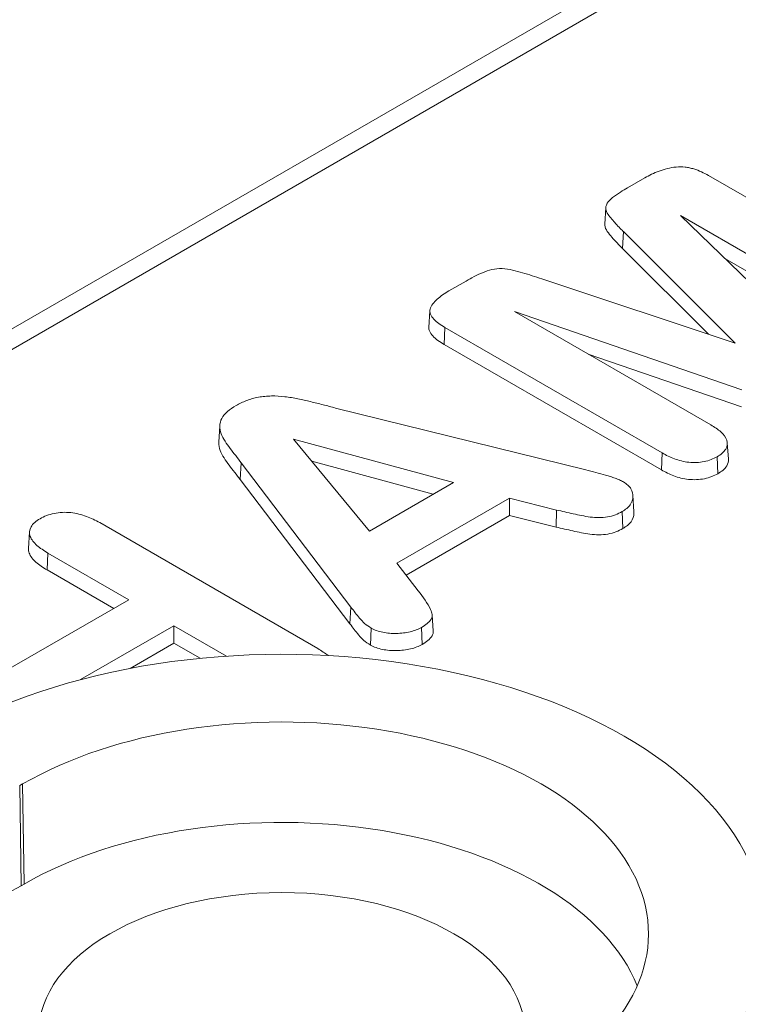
# Model space of a CAD drawing. Header units: millimetres. Extents: x 23 to 1094, y 23 to 840.
# Tile 34 of 44: x 855 to 864, y 576 to 588. Entities that reach past the tile are written whole.
import ezdxf

# ---------------------------------------------------------------- set-up
doc = ezdxf.new("R2010")
doc.units = ezdxf.units.MM
doc.header["$LTSCALE"] = 4
doc.layers.add('Visible (ANSI)', color=7, linetype='Continuous', lineweight=9)
doc.layers.add('Visible Narrow (ANSI)', color=7, linetype='Continuous', lineweight=9)

msp = doc.modelspace()

# ---------------------------------------------------------------- linework, layer by layer
at = {"layer": 'Visible (ANSI)'}
for p, q in [((864.5448, 589.3374), (849.1721, 580.4619)), ((864.7643, 589.2106), (849.1795, 580.2127)), ((862.6311, 585.587), (862.8436, 585.7097)), ((863.6305, 585.7391), (866.3123, 584.1908)), ((862.3506, 585.1394), (862.3637, 585.3432)), ((863.2861, 585.245), (864.9584, 583.6229)), ((865.71, 583.8455), (863.2861, 585.245)), ((863.9613, 583.6708), (862.582, 585.0459)), ((863.6317, 583.7802), (862.5707, 584.838)), ((865.7009, 583.636), (863.8332, 584.7142)), ((860.427, 584.3144), (860.6388, 584.4367)), ((861.5732, 584.4635), (863.9613, 583.6708)), ((860.179, 583.8647), (860.192, 584.0684)), ((861.2346, 584.0606), (863.6585, 582.6611)), ((864.044, 583.0951), (861.2346, 584.0606)), ((860.3787, 583.8617), (860.3693, 583.6523)), ((863.0604, 582.3134), (860.3787, 583.8617)), ((863.0513, 582.1038), (860.3693, 583.6523)), ((864.0374, 582.8844), (862.1458, 583.5345)), ((859.0271, 582.8688), (862.1167, 582.1056)), ((857.5857, 582.4458), (857.5988, 582.6496)), ((858.5097, 582.4845), (859.447, 581.3502)), ((860.4843, 581.949), (858.5097, 582.4845)), ((863.8635, 582.44), (863.8766, 582.2361)), ((863.0604, 582.3134), (863.0513, 582.1038)), ((863.7381, 582.2671), (863.7474, 582.0576)), ((859.2178, 580.4105), (857.8629, 582.1918)), ((860.2339, 581.8044), (858.736, 582.2106)), ((859.2057, 580.2033), (857.8509, 581.9846)), ((859.447, 581.3502), (860.4843, 581.949)), ((861.1736, 581.756), (859.786, 580.9549)), ((861.7554, 581.6093), (861.1736, 581.756)), ((861.1736, 581.756), (861.1765, 581.5429)), ((862.6981, 581.7916), (862.7112, 581.5879)), ((861.1765, 581.5429), (859.9007, 580.8063)), ((861.7503, 581.3982), (861.1765, 581.5429)), ((861.7554, 581.6093), (861.7503, 581.3982)), ((862.5655, 581.5901), (862.5748, 581.3806)), ((856.1161, 581.4534), (858.8097, 579.8982)), ((855.2374, 581.1355), (855.2505, 581.3394)), ((855.4759, 581.0789), (855.4665, 580.8695)), ((856.4752, 580.5019), (855.4759, 581.0789)), ((859.786, 580.9549), (860.0493, 580.6137)), ((856.2892, 580.3945), (855.4665, 580.8695)), ((854.9541, 579.6237), (856.4752, 580.5019)), ((860.2206, 580.3172), (860.2337, 580.1134)), ((857.0312, 580.1809), (855.8792, 579.5158)), ((857.0312, 580.1809), (857.0312, 579.9661)), ((857.681, 579.8058), (857.0312, 580.1809)), ((860.0894, 580.1605), (860.0986, 579.951)), ((859.4677, 580.1521), (859.4585, 579.9426)), ((857.0312, 579.9661), (856.4916, 579.6546)), ((857.3555, 579.7789), (857.0312, 579.9661)), ((855.1286, 578.2068), (855.164, 578.2273)), ((855.1471, 576.9714), (855.1825, 576.9918))]:
    msp.add_line(p, q, dxfattribs=at)
for centre, major_axis, start_param, end_param in [((858.3645, 576.3795), (5.9738, 0), 5.4977871, 8.6393798), ((858.3645, 576.3795), (4.5262, 0), 5.4977871, 8.6393798), ((858.3645, 575.1547), (4.5, 0), 0.225223, 2.3561945), ((851.9652, 578.8085), (4.5, 0), 3.9269908, 5.4977871)]:
    msp.add_ellipse(centre, major_axis=major_axis, ratio=0.5773503, start_param=start_param, end_param=end_param, dxfattribs=at)
msp.add_ellipse((858.3645, 575.1547), major_axis=(-3, 0), ratio=0.5773503, dxfattribs=at)
for points, knots in [([(862.8436, 585.7097), (862.9, 585.7405), (862.9571, 585.7704), (863.0543, 585.8058), (863.0881, 585.8162), (863.1586, 585.8334), (863.195, 585.8402), (863.2692, 585.8473), (863.3066, 585.8476), (863.3613, 585.8403), (863.3798, 585.837), (863.4153, 585.8295), (863.4322, 585.825), (863.4825, 585.8094), (863.515, 585.7977), (863.5742, 585.77), (863.6023, 585.7545), (863.6305, 585.7391)], [0, 0, 0, 0, 0.00022625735, 0.00022625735, 0.00033947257, 0.00033947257, 0.00045268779, 0.00045268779, 0.00056590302, 0.00056590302, 0.00062251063, 0.00062251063, 0.00067911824, 0.00067911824, 0.00079233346, 0.00079233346, 0.0009053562, 0.0009053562, 0.0009053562, 0.0009053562]), ([(862.582, 585.0459), (862.5645, 585.0633), (862.525, 585.1024), (862.4589, 585.1745), (862.4139, 585.2245), (862.3766, 585.2811), (862.3663, 585.3044), (862.3629, 585.3392), (862.3621, 585.3648), (862.3953, 585.4191), (862.4153, 585.4396), (862.511, 585.5162), (862.5783, 585.5559), (862.6311, 585.587)], [0.000001, 0.000001, 0.000001, 0.000001, 0.010459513, 0.010459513, 0.016515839, 0.016515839, 0.020394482, 0.020394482, 0.022224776, 0.022224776, 0.02345912, 0.02345912, 0.025883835, 0.025883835, 0.025883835, 0.025883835]), ([(862.5707, 584.838), (862.5248, 584.8834), (862.4803, 584.9293), (862.419, 584.9998), (862.3987, 585.0233), (862.3651, 585.0722), (862.3532, 585.098), (862.3503, 585.1293), (862.3503, 585.1343), (862.3506, 585.1394)], [0, 0, 0, 0, 0.00027371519, 0.00027371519, 0.00041057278, 0.00041057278, 0.00054743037, 0.00054743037, 0.00057356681, 0.00057356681, 0.00057356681, 0.00057356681]), ([(860.6388, 584.4367), (860.6712, 584.4551), (860.7033, 584.4734), (860.7707, 584.5077), (860.8059, 584.5242), (860.8782, 584.5547), (860.916, 584.5685), (860.9977, 584.5866), (861.0416, 584.5911), (861.1285, 584.5885), (861.1713, 584.5812), (861.2541, 584.5621), (861.2947, 584.5505), (861.4159, 584.5153), (861.4948, 584.4899), (861.5732, 584.4635), (861.5732, 584.4635), (861.5732, 584.4635), (861.5732, 584.4635)], [0, 0, 0, 0, 0.0001342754, 0.0001342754, 0.0002686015, 0.0002686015, 0.0004029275, 0.0004029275, 0.0005372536, 0.0005372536, 0.0006715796, 0.0006715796, 0.0008059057, 0.0008059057, 0.0010745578, 0.0010745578, 0.0010745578, 0.0010745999, 0.0010745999, 0.0010745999, 0.0010745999]), ([(860.3787, 583.8617), (860.3255, 583.8942), (860.2733, 583.9269), (860.2218, 583.9853), (860.2072, 584.0058), (860.1904, 584.0478), (860.1898, 584.0693), (860.2084, 584.1334), (860.241, 584.1744), (860.3222, 584.2491), (860.3737, 584.2819), (860.427, 584.3144)], [0, 0, 0, 0, 0.00022416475, 0.00022416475, 0.00033633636, 0.00033633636, 0.00044850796, 0.00044850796, 0.00067285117, 0.00067285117, 0.00089702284, 0.00089702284, 0.00089702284, 0.00089702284]), ([(860.3693, 583.6523), (860.3163, 583.6847), (860.2626, 583.7183), (860.2096, 583.7782), (860.1948, 583.7991), (860.1803, 583.8353), (860.178, 583.85), (860.179, 583.8647)], [0, 0, 0, 0, 0.00022954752, 0.00022954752, 0.00034432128, 0.00034432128, 0.00041957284, 0.00041957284, 0.00041957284, 0.00041957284]), ([(857.8001, 582.8998), (857.8409, 582.9222), (857.8817, 582.9432), (857.9738, 582.9786), (858.0227, 582.9931), (858.1018, 583.0065), (858.1288, 583.0098), (858.1834, 583.0151), (858.2109, 583.0171), (858.2929, 583.019), (858.3481, 583.015), (858.4569, 583.0023), (858.5107, 582.9935), (858.6162, 582.9729), (858.6675, 582.9605), (858.7706, 582.9346), (858.8223, 582.9221), (858.9246, 582.8956), (858.9758, 582.8821), (859.027, 582.8688), (859.027, 582.8688), (859.0271, 582.8688), (859.0271, 582.8688)], [0, 0, 0, 0, 0.0001661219, 0.0001661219, 0.0003325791, 0.0003325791, 0.0004158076, 0.0004158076, 0.0004990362, 0.0004990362, 0.0006654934, 0.0006654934, 0.0008319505, 0.0008319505, 0.0009984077, 0.0009984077, 0.0011648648, 0.0011648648, 0.001331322, 0.001331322, 0.001331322, 0.0013314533, 0.0013314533, 0.0013314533, 0.0013314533]), ([(857.8629, 582.1918), (857.8629, 582.1918), (857.8629, 582.1918), (857.8629, 582.1918), (857.8399, 582.2214), (857.8178, 582.2511), (857.772, 582.3106), (857.7485, 582.34), (857.7032, 582.3993), (857.6818, 582.4288), (857.6453, 582.4899), (857.6275, 582.5205), (857.6035, 582.5829), (857.597, 582.6146), (857.6002, 582.6783), (857.6083, 582.71), (857.6395, 582.7709), (857.6642, 582.7994), (857.7249, 582.8527), (857.7614, 582.8763), (857.8001, 582.8998)], [0, 0, 0, 0, 0.0000000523, 0.0000000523, 0.0000000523, 0.000165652, 0.000165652, 0.0003312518, 0.0003312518, 0.0004968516, 0.0004968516, 0.0006624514, 0.0006624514, 0.0008280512, 0.0008280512, 0.0009936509, 0.0009936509, 0.0011592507, 0.0011592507, 0.0013245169, 0.0013245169, 0.0013245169, 0.0013245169]), ([(863.6585, 582.6611), (863.7041, 582.6331), (863.7483, 582.6051), (863.819, 582.5416), (863.847, 582.507), (863.869, 582.4336), (863.8643, 582.3952), (863.8329, 582.3425), (863.8181, 582.3258), (863.782, 582.2952), (863.7603, 582.2813), (863.7381, 582.2671)], [0, 0, 0, 0, 0.00019198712, 0.00019198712, 0.00038417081, 0.00038417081, 0.00057635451, 0.00057635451, 0.00067244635, 0.00067244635, 0.00076787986, 0.00076787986, 0.00076787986, 0.00076787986]), ([(857.8509, 581.9846), (857.8279, 582.0142), (857.8057, 582.044), (857.7601, 582.1033), (857.7366, 582.1328), (857.6912, 582.1921), (857.6695, 582.2221), (857.6328, 582.2834), (857.6149, 582.3143), (857.5906, 582.3776), (857.5839, 582.4101), (857.5856, 582.4436), (857.5856, 582.4447), (857.5857, 582.4458)], [0.00000000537, 0.00000000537, 0.00000000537, 0.00000000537, 0.00016757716, 0.00016757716, 0.0003351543, 0.0003351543, 0.00050273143, 0.00050273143, 0.00067030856, 0.00067030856, 0.00083788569, 0.00083788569, 0.000843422, 0.000843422, 0.000843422, 0.000843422]), ([(863.7381, 582.2671), (863.7136, 582.2544), (863.6897, 582.242), (863.6369, 582.2218), (863.6078, 582.2136), (863.5169, 582.1957), (863.4514, 582.1927), (863.3254, 582.2059), (863.2653, 582.2213), (863.1566, 582.2618), (863.1085, 582.2874), (863.0604, 582.3134)], [0, 0, 0, 0, 0.00009538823, 0.00009538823, 0.00019143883, 0.00019143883, 0.00038354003, 0.00038354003, 0.00057564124, 0.00057564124, 0.00076753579, 0.00076753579, 0.00076753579, 0.00076753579]), ([(863.8766, 582.2361), (863.8784, 582.2081), (863.8716, 582.1799), (863.8449, 582.1353), (863.8296, 582.1179), (863.792, 582.0862), (863.7697, 582.0719), (863.7474, 582.0576)], [0.00044823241, 0.00044823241, 0.00044823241, 0.00044823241, 0.00059153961, 0.00059153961, 0.00069012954, 0.00069012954, 0.00078871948, 0.00078871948, 0.00078871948, 0.00078871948]), ([(862.1167, 582.1056), (862.1581, 582.0954), (862.1998, 582.0852), (862.2817, 582.064), (862.3213, 582.052), (862.3818, 582.0344), (862.4017, 582.0286), (862.4401, 582.0159), (862.4592, 582.0089), (862.497, 581.995), (862.5157, 581.988), (862.5506, 581.9728), (862.5663, 581.9644), (862.5826, 581.9555)], [0, 0, 0, 0, 0.00013447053, 0.00013447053, 0.00026895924, 0.00026895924, 0.0003362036, 0.0003362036, 0.00040344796, 0.00040344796, 0.00047069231, 0.00047069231, 0.00053735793, 0.00053735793, 0.00053735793, 0.00053735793]), ([(863.7474, 582.0576), (863.7228, 582.0448), (863.6981, 582.032), (863.6431, 582.011), (863.613, 582.0026), (863.5191, 581.984), (863.4511, 581.9809), (863.321, 581.9945), (863.2593, 582.0104), (863.1483, 582.0518), (863.0994, 582.0778), (863.0513, 582.1038)], [0, 0, 0, 0, 0.00009857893, 0.00009857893, 0.00019715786, 0.00019715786, 0.00039431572, 0.00039431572, 0.00059147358, 0.00059147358, 0.00078863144, 0.00078863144, 0.00078863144, 0.00078863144]), ([(862.5826, 581.9555), (862.6024, 581.9425), (862.6214, 581.9299), (862.6525, 581.9021), (862.6649, 581.8868), (862.6926, 581.8392), (862.6996, 581.805), (862.697, 581.7374), (862.6864, 581.7037), (862.6527, 581.6573), (862.6386, 581.6425), (862.605, 581.6155), (862.5854, 581.6029), (862.5655, 581.5901)], [0, 0, 0, 0, 0.000086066, 0.000086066, 0.00017269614, 0.00017269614, 0.00034595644, 0.00034595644, 0.00051921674, 0.00051921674, 0.00060584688, 0.00060584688, 0.0006918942, 0.0006918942, 0.0006918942, 0.0006918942]), ([(855.4759, 581.0789), (855.4267, 581.1088), (855.3789, 581.1387), (855.3027, 581.2067), (855.2726, 581.244), (855.2445, 581.3225), (855.2483, 581.3638), (855.2798, 581.4208), (855.2951, 581.4389), (855.3331, 581.4721), (855.3562, 581.4872), (855.3799, 581.5025)], [0, 0, 0, 0, 0.00020703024, 0.00020703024, 0.00041422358, 0.00041422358, 0.00062141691, 0.00062141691, 0.00072501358, 0.00072501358, 0.00082799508, 0.00082799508, 0.00082799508, 0.00082799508]), ([(855.3799, 581.5025), (855.4062, 581.5165), (855.4319, 581.5302), (855.4892, 581.5521), (855.5213, 581.5608), (855.5872, 581.5743), (855.6211, 581.5788), (855.6903, 581.5818), (855.7255, 581.5807), (855.8287, 581.5707), (855.8935, 581.5535), (856.0121, 581.5096), (856.0641, 581.4819), (856.1161, 581.4534)], [0, 0, 0, 0, 0.00010400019, 0.00010400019, 0.00020861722, 0.00020861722, 0.00031323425, 0.00031323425, 0.00041785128, 0.00041785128, 0.00062708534, 0.00062708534, 0.00083615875, 0.00083615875, 0.00083615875, 0.00083615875]), ([(862.5655, 581.5901), (862.5383, 581.5756), (862.5117, 581.5614), (862.4522, 581.5391), (862.4189, 581.5305), (862.35, 581.5186), (862.3142, 581.5155), (862.2425, 581.5152), (862.2068, 581.5186), (862.1355, 581.5276), (862.1008, 581.5339), (862.0311, 581.5477), (861.9965, 581.555), (861.8931, 581.5779), (861.8242, 581.5937), (861.7554, 581.6093)], [0, 0, 0, 0, 0.00010799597, 0.00010799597, 0.00021658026, 0.00021658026, 0.00032516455, 0.00032516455, 0.00043374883, 0.00043374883, 0.00054233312, 0.00054233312, 0.0006509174, 0.0006509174, 0.00086783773, 0.00086783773, 0.00086783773, 0.00086783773]), ([(862.7112, 581.5879), (862.7116, 581.5809), (862.7117, 581.5739), (862.7101, 581.5323), (862.6992, 581.4977), (862.6644, 581.4497), (862.6498, 581.4345), (862.615, 581.4064), (862.5949, 581.3935), (862.5748, 581.3806)], [0.00032047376, 0.00032047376, 0.00032047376, 0.00032047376, 0.00035652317, 0.00035652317, 0.00053478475, 0.00053478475, 0.00062391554, 0.00062391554, 0.00071304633, 0.00071304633, 0.00071304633, 0.00071304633]), ([(862.5748, 581.3806), (862.5475, 581.3661), (862.5202, 581.3515), (862.4582, 581.3282), (862.4237, 581.3193), (862.3526, 581.3071), (862.3156, 581.3038), (862.2413, 581.3035), (862.2045, 581.307), (862.1321, 581.3161), (862.0968, 581.3226), (862.0267, 581.3365), (861.9919, 581.3438), (861.8881, 581.3667), (861.8193, 581.3826), (861.7503, 581.3982)], [0, 0, 0, 0, 0.00011052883, 0.00011052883, 0.00022105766, 0.00022105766, 0.0003315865, 0.0003315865, 0.00044211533, 0.00044211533, 0.00055264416, 0.00055264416, 0.00066317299, 0.00066317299, 0.00088423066, 0.00088423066, 0.00088423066, 0.00088423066]), ([(855.4665, 580.8695), (855.4174, 580.8994), (855.3686, 580.9298), (855.291, 580.9991), (855.2602, 581.0372), (855.2389, 581.0966), (855.2362, 581.1161), (855.2374, 581.1355)], [0, 0, 0, 0, 0.00021217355, 0.00021217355, 0.00042434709, 0.00042434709, 0.00052405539, 0.00052405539, 0.00052405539, 0.00052405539]), ([(860.0493, 580.6137), (860.1072, 580.5373), (860.1644, 580.4602), (860.2108, 580.3602), (860.2185, 580.3402), (860.2223, 580.2999), (860.2178, 580.2801), (860.1951, 580.242), (860.1783, 580.2239), (860.1379, 580.1909), (860.1139, 580.1758), (860.0894, 580.1605)], [0, 0, 0, 0, 0.00042772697, 0.00042772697, 0.00053466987, 0.00053466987, 0.00064161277, 0.00064161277, 0.00074855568, 0.00074855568, 0.00085488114, 0.00085488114, 0.00085488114, 0.00085488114]), ([(859.4677, 580.1521), (859.4384, 580.1706), (859.4103, 580.1887), (859.3633, 580.2293), (859.3439, 580.2514), (859.2878, 580.3189), (859.2517, 580.3645), (859.2178, 580.4104), (859.2178, 580.4104), (859.2178, 580.4104), (859.2178, 580.4105)], [0, 0, 0, 0, 0.00012812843, 0.00012812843, 0.00025691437, 0.00025691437, 0.00051448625, 0.00051448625, 0.00051448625, 0.0005145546, 0.0005145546, 0.0005145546, 0.0005145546]), ([(859.4585, 579.9426), (859.4291, 579.9611), (859.4001, 579.9798), (859.3519, 580.0215), (859.3321, 580.0439), (859.2759, 580.1117), (859.2398, 580.1572), (859.2057, 580.2033)], [0, 0, 0, 0, 0.00012988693, 0.00012988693, 0.00025977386, 0.00025977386, 0.00051954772, 0.00051954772, 0.00051954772, 0.00051954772]), ([(860.0894, 580.1605), (860.0676, 580.1492), (860.0461, 580.1382), (859.9998, 580.1197), (859.9743, 580.1121), (859.8946, 580.0933), (859.8379, 580.0873), (859.7223, 580.0851), (859.6651, 580.0889), (859.584, 580.1054), (859.5579, 580.1124), (859.5109, 580.1299), (859.4896, 580.1408), (859.4677, 580.1521)], [0, 0, 0, 0, 0.000084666, 0.000084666, 0.00016993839, 0.00016993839, 0.00034048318, 0.00034048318, 0.00051102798, 0.00051102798, 0.00059630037, 0.00059630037, 0.00068092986, 0.00068092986, 0.00068092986, 0.00068092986]), ([(860.2337, 580.1134), (860.235, 580.0934), (860.2301, 580.0734), (860.207, 580.0346), (860.1896, 580.0159), (860.1478, 579.9818), (860.1232, 579.9664), (860.0986, 579.951)], [0.00054907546, 0.00054907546, 0.00054907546, 0.00054907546, 0.00065278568, 0.00065278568, 0.00076158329, 0.00076158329, 0.0008703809, 0.0008703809, 0.0008703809, 0.0008703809]), ([(860.0986, 579.951), (860.0766, 579.9396), (860.0546, 579.9283), (860.0063, 579.909), (859.98, 579.9011), (859.898, 579.8818), (859.8394, 579.8756), (859.7216, 579.8734), (859.6624, 579.8773), (859.5789, 579.8943), (859.5518, 579.9015), (859.5025, 579.9199), (859.4805, 579.9312), (859.4585, 579.9426)], [0, 0, 0, 0, 0.00008774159, 0.00008774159, 0.00017548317, 0.00017548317, 0.00035096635, 0.00035096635, 0.00052644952, 0.00052644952, 0.0006141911, 0.0006141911, 0.00070193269, 0.00070193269, 0.00070193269, 0.00070193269])]:
    msp.add_open_spline(points, degree=3, knots=knots, dxfattribs=at)
msp.add_open_spline([(858.8097, 579.8982), (858.855, 579.8708), (858.8987, 579.8435), (858.9345, 579.8127)], degree=3, dxfattribs=at)
at = {"layer": 'Visible Narrow (ANSI)'}
for p, q in [((862.582, 585.0459), (862.5707, 584.838)), ((857.8629, 582.1918), (857.8509, 581.9846)), ((859.2178, 580.4105), (859.2057, 580.2033)), ((855.164, 578.2273), (855.1825, 576.9918)), ((855.1286, 578.2068), (855.1471, 576.9714))]:
    msp.add_line(p, q, dxfattribs=at)

doc.saveas('drawing.dxf')
